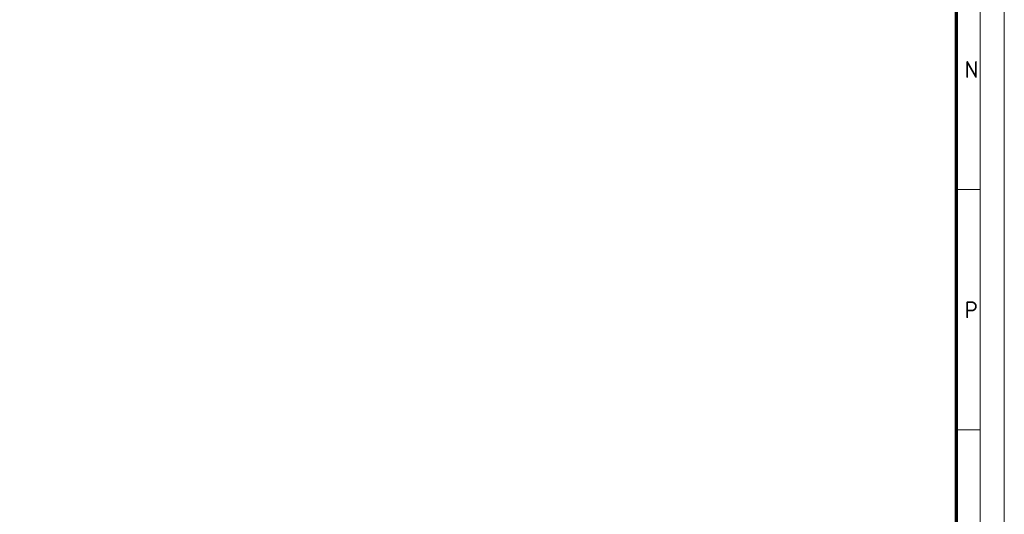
# Paper-space layout 'A0' of a CAD drawing. Header units: metres. Extents: x 0 to 1189, y 0 to 841.
# Tile 13 of 15: x 984 to 1189, y 103 to 206. Entities that reach past the tile are written whole.
import ezdxf
from ezdxf.enums import TextEntityAlignment as Align

# ---------------------------------------------------------------- set-up
doc = ezdxf.new("R2010")
doc.units = ezdxf.units.M
doc.header["$LTSCALE"] = 0.5
for name, color, linetype, lineweight in [('X-XX-AL-TEKENBLAD-S @ 1', 7, 'Continuous', 13), ('X-XX-AL-TEKENBLAD_KADER-G', 7, 'Continuous', 13), ('X-XX-AL-TEKENBLAD_KADER_ROOSTERVERDELING-G', 7, 'Continuous', 13), ('X-XX-AL-TEKENBLAD_KADER_ROOSTERVERDELING-T35', 7, 'Continuous', 13)]:
    doc.layers.add(name, color=color, linetype=linetype, lineweight=lineweight)
doc.styles.add('NLCS-ISO', font='NLCS-ISO.ttf')

# ---------------------------------------------------------------- blocks, each defined once
blk = doc.blocks.new('SAL-TEKENBLAD_A0-SO')
at = {"layer": 'X-XX-AL-TEKENBLAD_KADER-G'}
blk.add_line((1189, 0), (1189, 841), dxfattribs=at)
at = {"layer": 'X-XX-AL-TEKENBLAD_KADER-G', "const_width": 0.7, "flags": 128}
blk.add_lwpolyline([(20, 10), (1179, 10), (1179, 831), (20, 831)], close=True, dxfattribs=at)
at = {"layer": 'X-XX-AL-TEKENBLAD_KADER_ROOSTERVERDELING-G'}
for p, q in [((1184, 5), (1184, 836)), ((1184, 170.5), (1179, 170.5)), ((1184, 120.5), (1179, 120.5))]:
    blk.add_line(p, q, dxfattribs=at)
at = {"layer": 'X-XX-AL-TEKENBLAD_KADER_ROOSTERVERDELING-T35', "lineweight": 35, "style": 'NLCS-ISO'}
for s, p in [('N', (1180.75, 195.5)), ('P', (1180.75, 145.5))]:
    blk.add_text(s, height=3.5, dxfattribs=at).set_placement(p, align=Align.MIDDLE_LEFT)

psp = doc.layouts.new('A0')

# ---------------------------------------------------------------- block references
at = {"layer": 'X-XX-AL-TEKENBLAD-S @ 1'}
psp.add_blockref('SAL-TEKENBLAD_A0-SO', (0, 0), dxfattribs=at)

doc.saveas('drawing.dxf')
